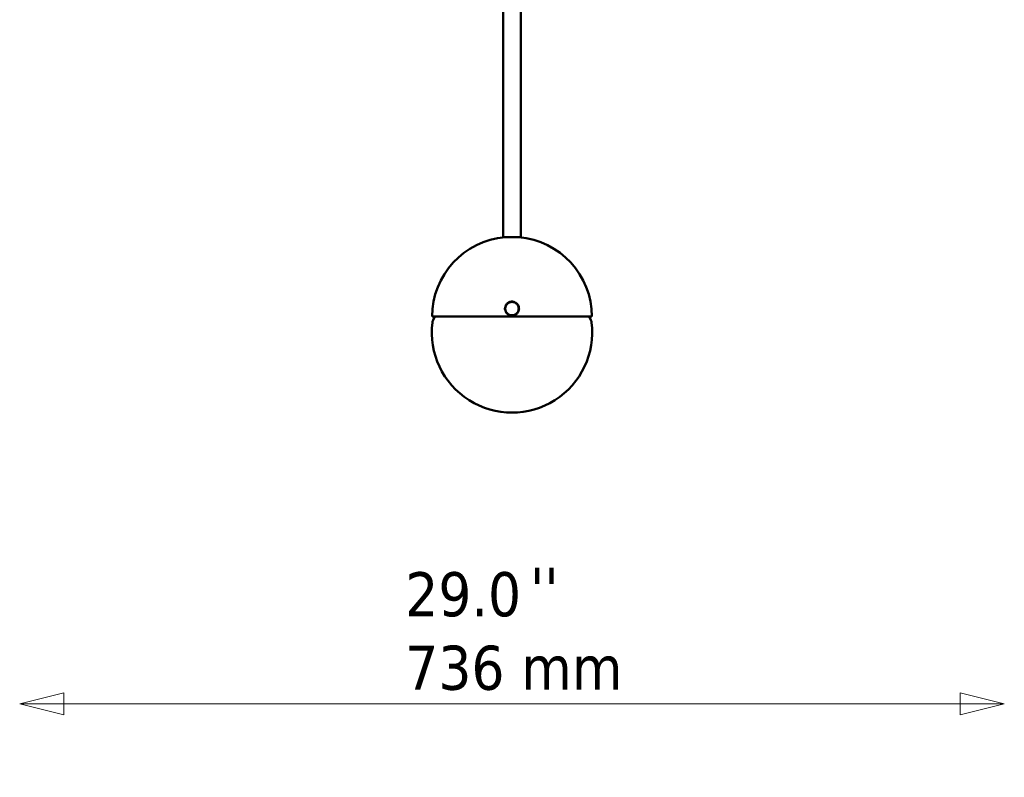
# Model space of a CAD drawing. Header units: millimetres. Extents: x 368 to 2623, y 481 to 1710.
# Tile 1 of 23: x 368 to 1105, y 481 to 1048. Entities that reach past the tile are written whole.
import ezdxf

# ---------------------------------------------------------------- set-up
doc = ezdxf.new("R2010")
doc.units = ezdxf.units.MM
doc.header["$LTSCALE"] = 11
for name, color, linetype, lineweight in [('Symbol (ISO)', 7, 'Continuous', 50), ('Widoczne (ISO)', 7, 'Continuous', 50), ('Wymiar (ISO)', 7, 'Continuous', 18)]:
    doc.layers.add(name, color=color, linetype=linetype, lineweight=lineweight)
doc.styles.add('Tekst notatki (ISO)', font='tahoma.ttf')
doc.dimstyles.new('Domyślne (ISO)', dxfattribs={"dimscale": 11, "dimtxt": 3, "dimasz": 3, "dimexe": 3.175, "dimexo": 0, "dimgap": 0.762, "dimtad": 1, "dimdec": 1, "dimlfac": 0.03937, "dimrnd": 1e-08, "dimzin": 0, "dimdsep": 46, "dimtxsty": 'Tekst notatki (ISO)', "dimblk": 'Filled-1', "dimcen": 0.09, "dimdle": 10, "dimse1": 1, "dimse2": 1, "dimclrd": 256, "dimclre": 256, "dimclrt": 256, "dimadec": 0, "dimazin": 0, "dimtfac": 0.666667, "dimtmove": 0, "dimatfit": 3, "dimfxl": 1, "dimtolj": 1, "dimlwd": 15, "dimlwe": 15, "dimarcsym": 0})

# ---------------------------------------------------------------- blocks, each defined once
blk = doc.blocks.new('Filled-1')
at = {"color": 0}
for p, q in [((0, 0), (-1, 0.25)), ((-1, 0.25), (-1, -0.25)), ((-1, 0), (0, 0)), ((-1, -0.25), (0, 0))]:
    blk.add_line(p, q, dxfattribs=at)
at = {"color": 0, "flags": 128}
blk.add_lwpolyline([(-1, -0.25), (0, 0), (-1, 0.25), (-1, -0.25)], dxfattribs=at)
at = {"color": 0}
blk.add_solid([(-1, -0.25), (0, 0), (-1, 0.25), (-1, -0.25)], dxfattribs=at)
blk = doc.blocks.new('*D6')
at = {"layer": 'Defpoints', "color": 0, "transparency": 16777216}
for p in [(368.38, 1339.86), (1104.79, 1124.21), (368.38, 536.29)]:
    blk.add_point(p, dxfattribs=at)
at = {"layer": 'Wymiar (ISO)', "lineweight": 15, "transparency": 16777216}
blk.add_line((1071.79, 536.29), (401.38, 536.29), dxfattribs=at)
at = {"layer": 'Wymiar (ISO)', "lineweight": 15, "transparency": 16777216, "xscale": 33, "yscale": 33, "zscale": 33, "rotation": 180}
blk.add_blockref('Filled-1', (368.38, 536.29), dxfattribs=at)
at = {"layer": 'Wymiar (ISO)', "lineweight": 15, "transparency": 16777216, "xscale": 33, "yscale": 33, "zscale": 33}
blk.add_blockref('Filled-1', (1104.79, 536.29), dxfattribs=at)
at = {"layer": 'Wymiar (ISO)', "lineweight": 18, "transparency": 16777216, "insert": (656.72, 634.73), "char_height": 33, "attachment_point": 1, "style": 'Tekst notatki (ISO)'}
blk.add_mtext('\\A1;29.0\\P736 mm', dxfattribs=at)

msp = doc.modelspace()

# ---------------------------------------------------------------- linework, layer by layer
at = {"layer": 'Widoczne (ISO)'}
for p, q in [((730.08, 885.48), (730.08, 1064.56)), ((743.08, 885.48), (743.08, 1064.56)), ((730.08, 885.48), (743.08, 885.48)), ((731.32, 832.08), (731.36, 832.58)), ((731.36, 832.63), (731.45, 833.12)), ((731.61, 832.58), (731.36, 832.63)), ((731.61, 832.56), (731.36, 832.58)), ((731.7, 833.07), (731.45, 833.12)), ((731.46, 833.17), (731.6, 833.65)), ((731.7, 833.1), (731.46, 833.17)), ((731.57, 832.06), (731.59, 832.31)), ((731.59, 832.31), (731.61, 832.56)), ((731.84, 833.58), (731.6, 833.65)), ((731.61, 832.58), (731.65, 832.83)), ((731.62, 833.69), (731.81, 834.16)), ((731.85, 833.6), (731.62, 833.69)), ((731.65, 832.83), (731.7, 833.07)), ((731.7, 833.1), (731.77, 833.34)), ((731.77, 833.34), (731.84, 833.58)), ((732.04, 834.06), (731.81, 834.16)), ((731.83, 834.2), (732.07, 834.64)), ((732.05, 834.08), (731.83, 834.2)), ((731.85, 833.6), (731.95, 833.83)), ((731.95, 833.83), (732.04, 834.06)), ((732.05, 834.08), (732.17, 834.3)), ((732.29, 834.53), (732.07, 834.64)), ((732.09, 834.69), (732.38, 835.1)), ((732.3, 834.55), (732.09, 834.69)), ((732.17, 834.3), (732.29, 834.53)), ((732.3, 834.55), (732.44, 834.75)), ((732.58, 834.96), (732.38, 835.1)), ((732.41, 835.14), (732.73, 835.52)), ((732.6, 834.98), (732.41, 835.14)), ((732.44, 834.75), (732.58, 834.96)), ((732.6, 834.98), (732.76, 835.17)), ((732.92, 835.36), (732.73, 835.52)), ((732.76, 835.56), (733.12, 835.9)), ((732.94, 835.38), (732.76, 835.56)), ((732.76, 835.17), (732.92, 835.36)), ((732.94, 835.38), (733.12, 835.55)), ((733.3, 835.72), (733.12, 835.9)), ((733.12, 835.55), (733.3, 835.72)), ((733.16, 835.94), (733.56, 836.24)), ((733.32, 835.74), (733.16, 835.94)), ((733.32, 835.74), (733.51, 835.89)), ((733.51, 835.89), (733.71, 836.05)), ((733.71, 836.05), (733.56, 836.24)), ((733.6, 836.27), (734.02, 836.53)), ((733.73, 836.06), (733.6, 836.27)), ((733.73, 836.06), (733.94, 836.19)), ((733.94, 836.19), (734.16, 836.32)), ((734.16, 836.32), (734.02, 836.53)), ((734.07, 836.56), (734.52, 836.78)), ((734.18, 836.33), (734.07, 836.56)), ((734.18, 836.33), (734.4, 836.44)), ((734.4, 836.44), (734.63, 836.55)), ((734.63, 836.55), (734.52, 836.78)), ((734.56, 836.8), (735.03, 836.97)), ((734.65, 836.56), (734.56, 836.8)), ((734.65, 836.56), (734.88, 836.65)), ((734.88, 836.65), (735.12, 836.73)), ((735.12, 836.73), (735.03, 836.97)), ((735.08, 836.98), (735.57, 837.1)), ((735.14, 836.74), (735.08, 836.98)), ((735.14, 836.74), (735.39, 836.8)), ((735.39, 836.8), (735.63, 836.86)), ((735.63, 836.86), (735.57, 837.1)), ((735.62, 837.11), (736.11, 837.18)), ((735.65, 836.86), (735.62, 837.11)), ((735.65, 836.86), (735.9, 836.89)), ((735.9, 836.89), (736.15, 836.93)), ((736.15, 836.93), (736.11, 837.18)), ((736.16, 837.18), (736.66, 837.2)), ((736.17, 836.93), (736.16, 837.18)), ((736.17, 836.93), (736.42, 836.94)), ((736.42, 836.94), (736.67, 836.95)), ((736.67, 836.95), (736.66, 837.2)), ((736.69, 836.94), (736.71, 837.19)), ((736.69, 836.94), (736.94, 836.93)), ((736.71, 837.19), (737.21, 837.16)), ((736.94, 836.93), (737.19, 836.91)), ((737.19, 836.91), (737.21, 837.16)), ((737.22, 836.9), (737.26, 837.15)), ((737.22, 836.9), (737.46, 836.86)), ((737.26, 837.15), (737.75, 837.06)), ((737.46, 836.86), (737.71, 836.82)), ((737.71, 836.82), (737.75, 837.06)), ((737.73, 836.81), (737.8, 837.05)), ((737.73, 836.81), (737.97, 836.74)), ((737.8, 837.05), (738.28, 836.91)), ((737.97, 836.74), (738.21, 836.67)), ((738.21, 836.67), (738.28, 836.91)), ((738.24, 836.66), (738.33, 836.89)), ((738.24, 836.66), (738.47, 836.57)), ((738.33, 836.89), (738.79, 836.71)), ((738.47, 836.57), (738.7, 836.47)), ((738.7, 836.47), (738.79, 836.71)), ((738.72, 836.46), (738.84, 836.68)), ((738.72, 836.46), (738.94, 836.35)), ((738.84, 836.68), (739.28, 836.45)), ((738.94, 836.35), (739.16, 836.23)), ((739.16, 836.23), (739.28, 836.45)), ((739.18, 836.21), (739.32, 836.42)), ((739.18, 836.21), (739.39, 836.07)), ((739.32, 836.42), (739.74, 836.14)), ((739.39, 836.07), (739.59, 835.93)), ((739.59, 835.93), (739.74, 836.14)), ((739.61, 835.92), (739.78, 836.11)), ((739.61, 835.92), (739.8, 835.76)), ((739.78, 836.11), (740.16, 835.79)), ((739.8, 835.76), (740, 835.6)), ((740, 835.6), (740.16, 835.79)), ((740.01, 835.58), (740.19, 835.75)), ((740.01, 835.58), (740.19, 835.4)), ((740.19, 835.75), (740.54, 835.39)), ((740.19, 835.4), (740.36, 835.22)), ((740.36, 835.22), (740.54, 835.39)), ((740.37, 835.2), (740.57, 835.35)), ((740.37, 835.2), (740.53, 835)), ((740.53, 835), (740.68, 834.8)), ((740.57, 835.35), (740.88, 834.96)), ((740.68, 834.8), (740.88, 834.96)), ((740.69, 834.79), (740.91, 834.92)), ((740.69, 834.79), (740.83, 834.57)), ((740.83, 834.57), (740.96, 834.36)), ((740.91, 834.92), (741.17, 834.49)), ((740.96, 834.36), (741.17, 834.49)), ((740.97, 834.34), (741.19, 834.45)), ((740.97, 834.34), (741.08, 834.11)), ((741.08, 834.11), (741.19, 833.89)), ((741.19, 834.45), (741.41, 834)), ((741.19, 833.89), (741.41, 834)), ((741.2, 833.87), (741.43, 833.95)), ((741.2, 833.87), (741.28, 833.63)), ((741.28, 833.63), (741.37, 833.4)), ((741.37, 833.4), (741.6, 833.48)), ((741.37, 833.37), (741.62, 833.43)), ((741.37, 833.37), (741.43, 833.13)), ((741.43, 833.95), (741.6, 833.48)), ((741.43, 833.13), (741.49, 832.89)), ((741.49, 832.89), (741.73, 832.95)), ((741.5, 832.86), (741.74, 832.9)), ((741.5, 832.86), (741.53, 832.62)), ((741.53, 832.62), (741.56, 832.37)), ((741.56, 832.37), (741.81, 832.4)), ((741.57, 832.34), (741.82, 832.35)), ((741.57, 832.34), (741.57, 832.09)), ((741.62, 833.43), (741.73, 832.95)), ((741.74, 832.9), (741.81, 832.4)), ((741.82, 832.35), (741.83, 831.85)), ((676.83, 825.94), (796.33, 825.94)), ((678.97, 825.94), (677.56, 823.24)), ((731.57, 832.06), (731.32, 832.08)), ((731.57, 832.04), (731.32, 832.03)), ((731.34, 831.53), (731.32, 832.03)), ((731.59, 831.54), (731.34, 831.53)), ((731.59, 831.51), (731.34, 831.48)), ((731.41, 830.98), (731.34, 831.48)), ((731.66, 831.02), (731.41, 830.98)), ((731.66, 830.99), (731.42, 830.93)), ((731.54, 830.45), (731.42, 830.93)), ((731.78, 830.51), (731.54, 830.45)), ((731.79, 830.48), (731.55, 830.4)), ((731.72, 829.93), (731.55, 830.4)), ((731.58, 831.79), (731.57, 832.04)), ((731.59, 831.54), (731.58, 831.79)), ((731.62, 831.26), (731.59, 831.51)), ((731.66, 831.02), (731.62, 831.26)), ((731.72, 830.75), (731.66, 830.99)), ((731.78, 830.51), (731.72, 830.75)), ((731.95, 830.01), (731.72, 829.93)), ((731.96, 829.99), (731.74, 829.88)), ((731.96, 829.43), (731.74, 829.88)), ((731.87, 830.25), (731.79, 830.48)), ((731.95, 830.01), (731.87, 830.25)), ((732.07, 829.77), (731.96, 829.99)), ((732.18, 829.54), (731.96, 829.43)), ((732.19, 829.52), (731.98, 829.39)), ((732.24, 828.96), (731.98, 829.39)), ((732.18, 829.54), (732.07, 829.77)), ((732.32, 829.31), (732.19, 829.52)), ((732.46, 829.09), (732.24, 828.96)), ((732.47, 829.08), (732.27, 828.92)), ((732.58, 828.53), (732.27, 828.92)), ((732.46, 829.09), (732.32, 829.31)), ((732.62, 828.88), (732.47, 829.08)), ((732.78, 828.68), (732.58, 828.53)), ((732.79, 828.66), (732.61, 828.49)), ((732.96, 828.13), (732.61, 828.49)), ((732.78, 828.68), (732.62, 828.88)), ((732.96, 828.48), (732.79, 828.66)), ((733.14, 828.3), (732.96, 828.48)), ((733.14, 828.3), (732.96, 828.13)), ((733.16, 828.28), (732.99, 828.09)), ((733.38, 827.77), (732.99, 828.09)), ((733.35, 828.12), (733.16, 828.28)), ((733.54, 827.96), (733.35, 828.12)), ((733.54, 827.96), (733.38, 827.77)), ((733.56, 827.95), (733.42, 827.74)), ((733.83, 827.46), (733.42, 827.74)), ((733.76, 827.81), (733.56, 827.95)), ((733.97, 827.67), (733.76, 827.81)), ((733.97, 827.67), (733.83, 827.46)), ((733.99, 827.65), (733.87, 827.43)), ((734.31, 827.2), (733.87, 827.43)), ((734.21, 827.53), (733.99, 827.65)), ((734.43, 827.42), (734.21, 827.53)), ((734.43, 827.42), (734.31, 827.2)), ((734.45, 827.41), (734.36, 827.17)), ((734.82, 826.99), (734.36, 827.17)), ((734.68, 827.31), (734.45, 827.41)), ((734.92, 827.22), (734.68, 827.31)), ((734.92, 827.22), (734.82, 826.99)), ((734.94, 827.21), (734.87, 826.97)), ((735.35, 826.83), (734.87, 826.97)), ((735.18, 827.14), (734.94, 827.21)), ((735.42, 827.07), (735.18, 827.14)), ((735.42, 827.07), (735.35, 826.83)), ((735.44, 827.06), (735.4, 826.82)), ((735.89, 826.73), (735.4, 826.82)), ((735.69, 827.02), (735.44, 827.06)), ((735.93, 826.98), (735.69, 827.02)), ((735.93, 826.98), (735.89, 826.73)), ((735.96, 826.97), (735.94, 826.72)), ((736.44, 826.69), (735.94, 826.72)), ((736.21, 826.95), (735.96, 826.97)), ((736.46, 826.94), (736.21, 826.95)), ((736.46, 826.94), (736.44, 826.69)), ((736.73, 826.94), (736.48, 826.93)), ((736.48, 826.93), (736.49, 826.68)), ((736.99, 826.7), (736.49, 826.68)), ((736.98, 826.95), (736.73, 826.94)), ((736.98, 826.95), (736.99, 826.7)), ((737.25, 826.99), (737, 826.95)), ((737, 826.95), (737.04, 826.7)), ((737.53, 826.77), (737.04, 826.7)), ((737.5, 827.02), (737.25, 826.99)), ((737.5, 827.02), (737.53, 826.77)), ((737.77, 827.08), (737.52, 827.02)), ((737.52, 827.02), (737.58, 826.78)), ((738.07, 826.9), (737.58, 826.78)), ((738.01, 827.14), (737.77, 827.08)), ((738.01, 827.14), (738.07, 826.9)), ((738.27, 827.23), (738.03, 827.15)), ((738.03, 827.15), (738.12, 826.91)), ((738.59, 827.08), (738.12, 826.91)), ((738.5, 827.32), (738.27, 827.23)), ((738.5, 827.32), (738.59, 827.08)), ((738.75, 827.44), (738.52, 827.33)), ((738.52, 827.33), (738.63, 827.1)), ((739.08, 827.32), (738.63, 827.1)), ((738.97, 827.55), (738.75, 827.44)), ((738.97, 827.55), (739.08, 827.32)), ((739.21, 827.69), (739, 827.56)), ((739, 827.56), (739.13, 827.34)), ((739.55, 827.61), (739.13, 827.34)), ((739.42, 827.82), (739.21, 827.69)), ((739.42, 827.82), (739.55, 827.61)), ((739.64, 827.99), (739.44, 827.83)), ((739.44, 827.83), (739.59, 827.64)), ((739.99, 827.94), (739.59, 827.64)), ((739.84, 828.14), (739.64, 827.99)), ((739.84, 828.14), (739.99, 827.94)), ((740.03, 828.33), (739.85, 828.16)), ((739.85, 828.16), (740.03, 827.98)), ((740.21, 828.5), (740.03, 828.33)), ((740.39, 828.32), (740.03, 827.98)), ((740.21, 828.5), (740.39, 828.32)), ((740.39, 828.71), (740.23, 828.52)), ((740.23, 828.52), (740.42, 828.36)), ((740.55, 828.9), (740.39, 828.71)), ((740.75, 828.74), (740.42, 828.36)), ((740.55, 828.9), (740.75, 828.74)), ((740.71, 829.13), (740.57, 828.92)), ((740.57, 828.92), (740.78, 828.78)), ((740.85, 829.33), (740.71, 829.13)), ((741.06, 829.19), (740.78, 828.78)), ((740.85, 829.33), (741.06, 829.19)), ((740.98, 829.57), (740.86, 829.35)), ((740.86, 829.35), (741.08, 829.24)), ((741.1, 829.8), (740.98, 829.57)), ((741.32, 829.68), (741.08, 829.24)), ((741.1, 829.8), (741.32, 829.68)), ((741.2, 830.05), (741.11, 829.82)), ((741.11, 829.82), (741.34, 829.72)), ((741.3, 830.28), (741.2, 830.05)), ((741.3, 830.28), (741.53, 830.19)), ((741.38, 830.54), (741.31, 830.3)), ((741.31, 830.3), (741.55, 830.23)), ((741.53, 830.19), (741.34, 829.72)), ((741.45, 830.78), (741.38, 830.54)), ((741.5, 831.05), (741.45, 830.81)), ((741.45, 830.81), (741.7, 830.76)), ((741.45, 830.78), (741.69, 830.71)), ((741.54, 831.3), (741.5, 831.05)), ((741.56, 831.57), (741.54, 831.32)), ((741.54, 831.32), (741.79, 831.3)), ((741.54, 831.3), (741.79, 831.25)), ((741.69, 830.71), (741.55, 830.23)), ((741.58, 831.82), (741.56, 831.57)), ((741.57, 832.09), (741.58, 831.84)), ((741.58, 831.84), (741.83, 831.85)), ((741.58, 831.82), (741.83, 831.8)), ((741.79, 831.25), (741.7, 830.76)), ((741.83, 831.8), (741.79, 831.3)), ((794.18, 825.94), (795.59, 823.24))]:
    msp.add_line(p, q, dxfattribs=at)
for centre, radius, start, end in [((736.58, 825.94), 59.75, 94.80024, 180), ((736.58, 825.94), 59.75, 0, 85.19976), ((736.58, 831.94), 5, 175.77, 181.77), ((736.58, 831.94), 5, 169.77, 175.77), ((736.58, 831.94), 5, 163.77, 169.77), ((736.58, 831.94), 5, 157.77, 163.77), ((736.58, 831.94), 5, 151.77, 157.77), ((736.58, 831.94), 5, 145.77, 151.77), ((736.58, 831.94), 5, 139.77, 145.77), ((736.58, 831.94), 5, 133.77, 139.77), ((736.58, 831.94), 5, 127.77, 133.77), ((736.58, 831.94), 5, 121.77, 127.77), ((736.58, 831.94), 5, 115.77, 121.77), ((736.58, 831.94), 5, 109.77, 115.77), ((736.58, 831.94), 5, 103.77, 109.77), ((736.58, 831.94), 5, 97.77, 103.77), ((736.58, 831.94), 5, 91.77, 97.77), ((736.58, 831.94), 5, 85.77, 91.77), ((736.58, 831.94), 5, 79.77, 85.77), ((736.58, 831.94), 5, 73.77, 79.77), ((736.58, 831.94), 5, 67.77, 73.77), ((736.58, 831.94), 5, 61.77, 67.77), ((736.58, 831.94), 5, 55.77, 61.77), ((736.58, 831.94), 5, 49.77, 55.77), ((736.58, 831.94), 5, 43.77, 49.77), ((736.58, 831.94), 5, 37.77, 43.77), ((736.58, 831.94), 5, 31.77, 37.77), ((736.58, 831.94), 5, 25.77, 31.77), ((736.58, 831.94), 5, 19.77, 25.77), ((736.58, 831.94), 5, 13.77, 19.77), ((736.58, 831.94), 5, 7.77, 13.77), ((736.58, 831.94), 5, 1.77, 7.77), ((736.58, 831.94), 5, 181.77, 187.77), ((736.58, 831.94), 5, 187.77, 193.77), ((736.58, 831.94), 5, 193.77, 199.77), ((736.58, 831.94), 5, 199.77, 205.77), ((736.58, 831.94), 5, 205.77, 211.77), ((736.58, 831.94), 5, 211.77, 217.77), ((736.58, 831.94), 5, 217.77, 223.77), ((736.58, 831.94), 5, 223.77, 229.77), ((736.58, 831.94), 5, 229.77, 235.77), ((736.58, 831.94), 5, 235.77, 241.77), ((736.58, 831.94), 5, 241.77, 247.77), ((736.58, 831.94), 5, 247.77, 253.77), ((736.58, 831.94), 5, 253.77, 259.77), ((736.58, 831.94), 5, 259.77, 265.77), ((736.58, 831.94), 5, 265.77, 271.77), ((736.58, 831.94), 5, 271.77, 277.77), ((736.58, 831.94), 5, 277.77, 283.77), ((736.58, 831.94), 5, 283.77, 289.77), ((736.58, 831.94), 5, 289.77, 295.77), ((736.58, 831.94), 5, 295.77, 301.77), ((736.58, 831.94), 5, 301.77, 307.77), ((736.58, 831.94), 5, 307.77, 313.77), ((736.58, 831.94), 5, 313.77, 319.77), ((736.58, 831.94), 5, 319.77, 325.77), ((736.58, 831.94), 5, 325.77, 331.77), ((736.58, 831.94), 5, 331.77, 337.77), ((736.58, 831.94), 5, 337.77, 343.77), ((736.58, 831.94), 5, 343.77, 349.77), ((736.58, 831.94), 5, 349.77, 355.77), ((736.58, 831.94), 5, 355.77, 1.77), ((736.58, 814.11), 60, 172.87588, 7.12412), ((682, 820.93), 5, 152.50569, 172.87588), ((791.15, 820.93), 5, 7.12412, 27.49431)]:
    msp.add_arc(centre, radius, start, end, dxfattribs=at)

# ---------------------------------------------------------------- texts
at = {"layer": 'Symbol (ISO)', "insert": (750.07, 638.06), "char_height": 33, "attachment_point": 1, "style": 'Tekst notatki (ISO)'}
msp.add_mtext("\\fTahoma|b0|i0;''", dxfattribs=at)

# ---------------------------------------------------------------- dimensions: what is measured, and where the dimension line sits
at = {"layer": 'Wymiar (ISO)', "lineweight": 18}
dim = msp.add_linear_dim(base=(368.38, 536.29), p1=(1104.79, 1124.21), p2=(368.38, 1339.86), angle=180, text='<>\\P736 mm', dimstyle='Domyślne (ISO)', override={"dimgap": 0.762, "dimdec": 1, "dimlfac": 0.03937, "dimpost": '\\X', "dimse1": 1, "dimse2": 1, "dimtol": 0, "dimlim": 0, "dimtp": 0, "dimtm": 0, "dimtdec": 2, "dimtofl": 0, "dimatfit": 1, "dimtvp": -0.25}, dxfattribs=at)
dim.commit()
dim.dimension.update_dxf_attribs({"geometry": '*D6', "text_midpoint": (736.59, 536.29), "dimtype": 160})

doc.saveas('drawing.dxf')
